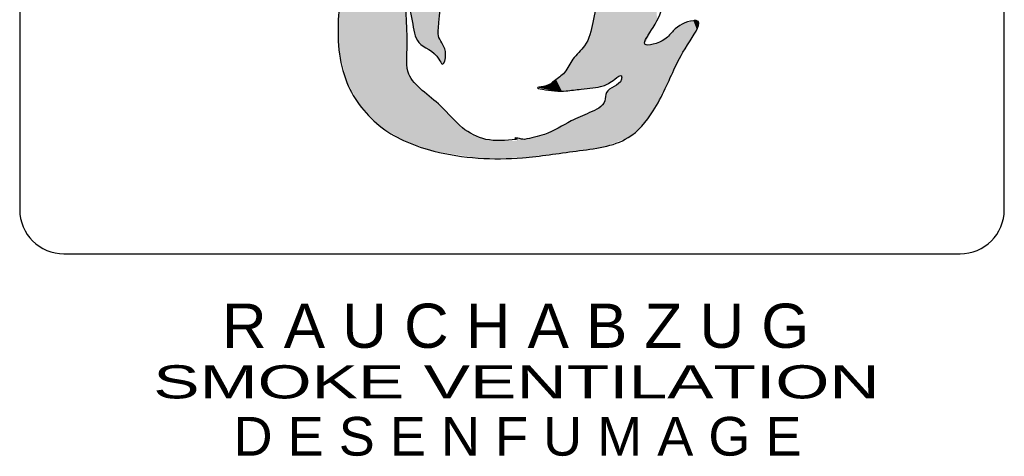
# Model space of a CAD drawing. Header units: millimetres. Extents: x 2709036 to 2756280, y 168165 to 192362.
# Tile 172 of 192: x 2744275 to 2744440, y 174641 to 174715. Entities that reach past the tile are written whole.
import ezdxf
from ezdxf.enums import TextEntityAlignment as Align

# ---------------------------------------------------------------- set-up
doc = ezdxf.new("R2010")
doc.units = ezdxf.units.MM
doc.header["$MEASUREMENT"] = 0
doc.layers.add('D+H Urządzenia', color=30, linetype='Continuous')
doc.styles.get("Standard").update_dxf_attribs({"font": 'arial.ttf'})

msp = doc.modelspace()

# ---------------------------------------------------------------- linework, layer by layer
at = {"layer": 'D+H Urządzenia'}
for p, q in [((2744275.04, 174832.62), (2744275.04, 174682.73)), ((2744439.73, 174682.73), (2744439.73, 174832.62)), ((2744282.44, 174675.33), (2744432.33, 174675.33))]:
    msp.add_line(p, q, dxfattribs=at)
for centre, start, end in [((2744282.44, 174682.73), 180, 270), ((2744432.33, 174682.73), 270, 0)]:
    msp.add_arc(centre, 7.4, start, end, dxfattribs=at)
at = {"layer": 'D+H Urządzenia', "end_tangent": (0, 1)}
msp.add_spline([(2744334.53, 174742.06), (2744335.65, 174733.1), (2744337.33, 174728.07), (2744339.01, 174735.34), (2744342.65, 174741.78), (2744346.57, 174747.93), (2744349.09, 174753.81), (2744350.77, 174760.52), (2744349.93, 174766.68), (2744352.45, 174762.48), (2744354.69, 174756.6), (2744358.89, 174763.88), (2744370.37, 174772.83), (2744384.65, 174783.18), (2744394.17, 174791.58), (2744398.93, 174798.85), (2744399.78, 174803.61), (2744398.37, 174810.6), (2744395.29, 174816.48), (2744395.29, 174816.76), (2744400.34, 174814.52), (2744406.5, 174809.48), (2744408.74, 174806.12), (2744411.26, 174801.93), (2744411.82, 174795.77), (2744407.62, 174785.42), (2744402.3, 174777.87), (2744395.29, 174767.8), (2744389.41, 174760.8), (2744383.53, 174752.13), (2744381.01, 174746.81), (2744386.33, 174750.17), (2744392.49, 174750.45), (2744394.73, 174749.61), (2744391.37, 174748.21), (2744388.85, 174743.74), (2744386.33, 174737.86), (2744385.21, 174732.54), (2744383.25, 174721.07), (2744381.01, 174713.24), (2744379.61, 174710.44), (2744382.97, 174711.28), (2744384.37, 174712.68), (2744387.73, 174714.36), (2744388.29, 174714.36), (2744387.17, 174711), (2744384.65, 174706.53), (2744381.01, 174699.25), (2744376.81, 174694.78), (2744368.13, 174692.54), (2744359.17, 174691.42), (2744344.33, 174692.54), (2744335.65, 174696.45), (2744329.77, 174704.01), (2744328.37, 174715.2), (2744330.05, 174724.71), (2744332.29, 174731.15), (2744333.41, 174736.46), (2744334.53, 174742.06)], degree=3, dxfattribs=at)
at = {"layer": 'D+H Urządzenia', "start_tangent": (0.973832, -0.227232, -0.004036)}
msp.add_spline([(2744358.05, 174694.5), (2744353.01, 174694.5), (2744349.09, 174696.45), (2744345.45, 174700.09), (2744340.13, 174705.41), (2744339.85, 174710.44), (2744339.85, 174717.72), (2744340.69, 174714.36), (2744341.81, 174710.72), (2744345.17, 174707.92), (2744345.73, 174707.09), (2744346.29, 174708.76), (2744345.17, 174711.56), (2744345.17, 174714.08), (2744345.45, 174718.28), (2744345.45, 174721.91), (2744344.61, 174724.71), (2744344.05, 174727.51), (2744346.01, 174724.15), (2744347.97, 174721.07), (2744349.65, 174718.28), (2744350.77, 174718.28), (2744351.05, 174721.07), (2744350.77, 174723.03), (2744351.33, 174729.47), (2744351.89, 174733.1), (2744354.97, 174741.22), (2744356.93, 174745.41), (2744359.17, 174750.45), (2744362.25, 174753.81), (2744364.77, 174755.77), (2744367.29, 174758.84), (2744370.09, 174761.64), (2744375.13, 174764.44), (2744377.37, 174766.68), (2744379.89, 174768.64), (2744382.41, 174769.75), (2744382.97, 174769.75), (2744379.61, 174766.4), (2744377.93, 174764.16), (2744375.69, 174761.08), (2744372.61, 174757.72), (2744370.93, 174754.65), (2744368.97, 174750.45), (2744367.01, 174746.53), (2744364.77, 174740.94), (2744364.21, 174736.74), (2744362.53, 174729.47), (2744361.97, 174724.43), (2744361.97, 174721.07), (2744362.53, 174718), (2744362.81, 174717.44), (2744364.49, 174718), (2744365.89, 174719.68), (2744367.85, 174721.91), (2744368.69, 174723.59), (2744370.37, 174724.71), (2744371.49, 174725.83), (2744372.61, 174727.23), (2744373.45, 174728.07), (2744375.13, 174728.63), (2744374.29, 174726.67), (2744374.01, 174723.31), (2744372.61, 174720.79), (2744371.77, 174718.28), (2744370.93, 174714.08), (2744369.53, 174710.16), (2744367.57, 174707.92), (2744366.17, 174705.69), (2744364.49, 174704.29), (2744363.09, 174703.45), (2744361.69, 174703.17), (2744364.49, 174702.61), (2744366.45, 174702.61), (2744368.97, 174702.89), (2744372.61, 174703.45), (2744374.57, 174704.57), (2744375.69, 174705.13), (2744375.69, 174704.57), (2744373.17, 174702.33), (2744372.89, 174700.93), (2744370.37, 174698.97), (2744367.29, 174697.57), (2744362.81, 174695.33), (2744359.45, 174694.5)], degree=3, dxfattribs=at)
at = {"layer": 'D+H Urządzenia'}
msp.add_open_spline([(2744359.45, 174694.5), (2744358.93, 174694.47), (2744357.48, 174695.01), (2744357.99, 174694.52), (2744358.05, 174694.5)], degree=3, knots=[0, 0, 0, 0, 0.5542954, 0.621672, 0.621672, 0.621672, 0.621672], dxfattribs=at)
at = {"layer": 'D+H Urządzenia', "color": 1, "lineweight": 0}
for points in [[(2744381.01, 174713.24), (2744379.89, 174766.62), (2744381.01, 174767.49)], [(2744379.61, 174697.38), (2744379.12, 174765.74), (2744379.61, 174766.4)], [(2744379.89, 174711), (2744379.61, 174766.4), (2744379.89, 174766.62)], [(2744379.61, 174710.44), (2744379.61, 174766.4), (2744379.61, 174766.4)], [(2744377.93, 174695.72), (2744377.64, 174763.75), (2744377.93, 174764.16)], [(2744379.12, 174696.73), (2744377.93, 174764.16), (2744379.12, 174765.74)], [(2744376.81, 174694.78), (2744375.69, 174761.08), (2744376.81, 174762.62)], [(2744377.37, 174695.25), (2744376.81, 174762.62), (2744377.37, 174763.39)], [(2744377.64, 174695.47), (2744377.37, 174763.39), (2744377.64, 174763.75)], [(2744375.69, 174705.13), (2744375.23, 174760.58), (2744375.69, 174761.08)], [(2744375.23, 174704.9), (2744375.13, 174760.47), (2744375.23, 174760.58)], [(2744381.02, 174713.24), (2744381.01, 174746.81), (2744381.02, 174746.81)], [(2744381.07, 174713.37), (2744381.02, 174746.81), (2744381.07, 174746.85)], [(2744343.45, 174709.55), (2744342.65, 174741.78), (2744343.45, 174743.04)], [(2744344.05, 174708.99), (2744343.45, 174743.04), (2744344.05, 174743.98)], [(2744343.45, 174709.55), (2744343.45, 174743.04), (2744344.05, 174708.99)], [(2744334.53, 174697.56), (2744333.41, 174736.46), (2744334.53, 174742.06)], [(2744334.53, 174697.56), (2744334.53, 174742.06), (2744335.65, 174696.45)], [(2744342.33, 174710.36), (2744341.81, 174740.64), (2744342.33, 174741.34)], [(2744342.65, 174710.12), (2744342.33, 174741.34), (2744342.65, 174741.78)], [(2744342.33, 174710.36), (2744342.33, 174741.34), (2744342.65, 174710.12)], [(2744342.65, 174710.12), (2744342.65, 174741.78), (2744343.45, 174709.55)], [(2744341.01, 174712.68), (2744340.69, 174739.12), (2744341.01, 174739.55)], [(2744341.09, 174712.27), (2744341.01, 174739.55), (2744341.09, 174739.66)], [(2744341.01, 174712.68), (2744341.01, 174739.55), (2744341.09, 174712.27)], [(2744341.81, 174710.72), (2744341.09, 174739.66), (2744341.81, 174740.64)], [(2744341.09, 174712.27), (2744341.09, 174739.66), (2744341.81, 174710.72)], [(2744341.81, 174710.72), (2744341.81, 174740.64), (2744342.33, 174710.36)], [(2744340.69, 174714.36), (2744340.6, 174739), (2744340.69, 174739.12)], [(2744340.6, 174714.72), (2744340.6, 174739), (2744340.69, 174714.36)], [(2744340.69, 174714.36), (2744340.69, 174739.12), (2744341.01, 174712.68)], [(2744333.41, 174698.66), (2744332.29, 174731.15), (2744333.41, 174736.46)], [(2744333.41, 174698.66), (2744333.41, 174736.46), (2744334.53, 174697.56)], [(2744339.7, 174694.12), (2744339.01, 174735.34), (2744339.7, 174736.94)], [(2744339.01, 174694.52), (2744338.12, 174730.46), (2744339.01, 174735.34)], [(2744339.01, 174694.52), (2744339.01, 174735.34), (2744339.7, 174694.12)], [(2744335.65, 174696.45), (2744335.65, 174733.1), (2744337.33, 174695.49)], [(2744332.2, 174699.85), (2744330.05, 174724.71), (2744332.2, 174730.89)], [(2744332.29, 174699.76), (2744332.2, 174730.89), (2744332.29, 174731.15)], [(2744332.2, 174699.85), (2744332.2, 174730.89), (2744332.29, 174699.76)], [(2744332.29, 174699.76), (2744332.29, 174731.15), (2744333.41, 174698.66)], [(2744338.12, 174695.03), (2744337.33, 174728.07), (2744338.12, 174730.46)], [(2744338.12, 174695.03), (2744338.12, 174730.46), (2744339.01, 174694.52)], [(2744337.33, 174695.49), (2744337.33, 174728.07), (2744338.12, 174695.03)], [(2744375.13, 174704.85), (2744374.57, 174727.32), (2744375.13, 174728.63)], [(2744344.05, 174708.99), (2744344.05, 174727.51), (2744344.33, 174708.72)], [(2744374.29, 174704.41), (2744374.04, 174724.87), (2744374.29, 174726.67)], [(2744374.43, 174704.48), (2744374.29, 174726.67), (2744374.43, 174726.98)], [(2744374.48, 174704.52), (2744374.43, 174726.98), (2744374.48, 174727.12)], [(2744374.57, 174704.57), (2744374.48, 174727.12), (2744374.57, 174727.32)], [(2744330.05, 174703.53), (2744329.77, 174723.56), (2744330.05, 174724.71)], [(2744330.05, 174703.53), (2744330.05, 174724.71), (2744332.2, 174699.85)], [(2744344.33, 174708.72), (2744344.33, 174726.11), (2744344.61, 174708.46)], [(2744344.61, 174708.46), (2744344.61, 174724.71), (2744345.17, 174707.92)], [(2744374.04, 174704.26), (2744374.01, 174723.31), (2744374.04, 174724.87)], [(2744329.77, 174704.01), (2744328.91, 174720.03), (2744329.77, 174723.56)], [(2744329.77, 174704.01), (2744329.77, 174723.56), (2744330.05, 174703.53)], [(2744374.01, 174704.25), (2744373.45, 174722.3), (2744374.01, 174723.31)], [(2744373.17, 174703.77), (2744372.89, 174721.3), (2744373.17, 174721.8)], [(2744373.45, 174703.93), (2744373.17, 174721.8), (2744373.45, 174722.3)], [(2744328.91, 174707.59), (2744328.45, 174715.94), (2744328.91, 174720.03)], [(2744328.91, 174707.59), (2744328.91, 174720.03), (2744329.77, 174704.01)], [(2744372.61, 174703.45), (2744371.92, 174718.71), (2744372.61, 174720.79)], [(2744372.68, 174703.49), (2744372.61, 174720.79), (2744372.68, 174720.92)], [(2744372.89, 174703.61), (2744372.68, 174720.92), (2744372.89, 174721.3)], [(2744371.77, 174703.32), (2744371.49, 174716.88), (2744371.77, 174718.28)], [(2744371.92, 174703.34), (2744371.77, 174718.28), (2744371.92, 174718.71)], [(2744371.49, 174703.28), (2744370.93, 174714.08), (2744371.49, 174716.88)], [(2744328.45, 174709.48), (2744328.37, 174715.2), (2744328.45, 174715.94)], [(2744328.45, 174709.48), (2744328.45, 174715.94), (2744328.91, 174707.59)], [(2744339.7, 174694.12), (2744339.7, 174715.57), (2744339.78, 174694.07)], [(2744370.93, 174703.19), (2744370.43, 174712.02), (2744370.93, 174714.08)], [(2744385.21, 174707.52), (2744384.65, 174712.89), (2744385.21, 174713.31)], [(2744385.86, 174708.66), (2744385.21, 174713.31), (2744385.86, 174713.79)], [(2744386.33, 174709.51), (2744385.86, 174713.79), (2744386.33, 174713.94)], [(2744387.17, 174711), (2744386.33, 174713.94), (2744387.17, 174714.19)], [(2744387.73, 174711.95), (2744387.17, 174714.19), (2744387.73, 174714.36)], [(2744339.78, 174694.07), (2744339.78, 174712.79), (2744339.78, 174694.07)], [(2744345.17, 174707.92), (2744345.17, 174711.56), (2744345.45, 174707.5)], [(2744370.37, 174703.1), (2744370.09, 174711.32), (2744370.37, 174711.91)], [(2744370.43, 174703.11), (2744370.37, 174711.91), (2744370.43, 174712.02)], [(2744370.37, 174703.1), (2744370.37, 174711.91), (2744370.37, 174711.91)], [(2744383.2, 174703.61), (2744382.97, 174711.28), (2744383.2, 174711.5)], [(2744383.25, 174703.73), (2744383.2, 174711.5), (2744383.25, 174711.56)], [(2744383.53, 174704.29), (2744383.25, 174711.56), (2744383.53, 174711.84)], [(2744383.25, 174703.73), (2744383.25, 174711.56), (2744383.25, 174711.56)], [(2744384.37, 174705.97), (2744383.53, 174711.84), (2744384.37, 174712.68)], [(2744384.65, 174706.53), (2744384.37, 174712.68), (2744384.65, 174712.89)], [(2744345.45, 174707.5), (2744345.45, 174711.04), (2744345.73, 174707.09)], [(2744369.53, 174702.97), (2744368.97, 174709.52), (2744369.53, 174710.16)], [(2744370.09, 174703.06), (2744369.53, 174710.16), (2744370.09, 174711.32)], [(2744381.07, 174699.36), (2744381.02, 174710.4), (2744381.07, 174710.43)], [(2744381.62, 174700.47), (2744381.07, 174710.43), (2744381.62, 174710.68)], [(2744382.34, 174701.9), (2744381.62, 174710.68), (2744382.34, 174711)], [(2744382.41, 174702.05), (2744382.34, 174711), (2744382.41, 174711.03)], [(2744382.73, 174702.67), (2744382.41, 174711.03), (2744382.73, 174711.17)], [(2744382.97, 174703.17), (2744382.73, 174711.17), (2744382.97, 174711.28)], [(2744382.97, 174703.17), (2744382.97, 174711.28), (2744382.97, 174711.28)], [(2744367.85, 174702.76), (2744367.57, 174707.92), (2744367.85, 174708.24)], [(2744368.13, 174702.8), (2744367.85, 174708.24), (2744368.13, 174708.56)], [(2744368.59, 174702.85), (2744368.13, 174708.56), (2744368.59, 174709.09)], [(2744368.69, 174702.86), (2744368.59, 174709.09), (2744368.69, 174709.2)], [(2744368.97, 174702.89), (2744368.69, 174709.2), (2744368.97, 174709.52)], [(2744339.78, 174694.07), (2744339.78, 174707.58), (2744339.85, 174694.05)], [(2744339.85, 174694.05), (2744339.85, 174707.17), (2744340.13, 174693.96)], [(2744367.01, 174702.67), (2744366.45, 174706.13), (2744367.01, 174707.03)], [(2744367.29, 174702.7), (2744367.01, 174707.03), (2744367.29, 174707.48)], [(2744367.57, 174702.73), (2744367.29, 174707.48), (2744367.57, 174707.92)], [(2744340.13, 174693.96), (2744340.13, 174705.41), (2744340.6, 174693.8)], [(2744365.71, 174702.61), (2744364.77, 174704.52), (2744365.71, 174705.3)], [(2744365.89, 174702.61), (2744365.71, 174705.3), (2744365.89, 174705.45)], [(2744366.17, 174702.61), (2744365.89, 174705.45), (2744366.17, 174705.69)], [(2744366.45, 174702.61), (2744366.17, 174705.69), (2744366.45, 174706.13)], [(2744340.6, 174693.8), (2744340.6, 174704.66), (2744340.69, 174693.77)], [(2744340.69, 174693.77), (2744340.69, 174704.51), (2744341.01, 174693.66)], [(2744341.01, 174693.66), (2744341.01, 174704.01), (2744341.09, 174693.63)], [(2744341.09, 174693.63), (2744341.09, 174703.93), (2744341.81, 174693.39)], [(2744361.97, 174703.11), (2744361.69, 174703.17), (2744361.97, 174703.22)], [(2744362.25, 174703.06), (2744361.97, 174703.22), (2744362.25, 174703.28)], [(2744361.97, 174703.11), (2744361.97, 174703.22), (2744362.25, 174703.06)], [(2744362.53, 174703), (2744362.25, 174703.28), (2744362.53, 174703.34)], [(2744362.25, 174703.06), (2744362.25, 174703.28), (2744362.53, 174703)], [(2744362.81, 174702.94), (2744362.53, 174703.34), (2744362.81, 174703.39)], [(2744362.53, 174703), (2744362.53, 174703.34), (2744362.81, 174702.94)], [(2744363.09, 174702.89), (2744362.81, 174703.39), (2744363.09, 174703.45)], [(2744362.81, 174702.94), (2744362.81, 174703.39), (2744363.09, 174702.89)], [(2744363.59, 174702.79), (2744363.09, 174703.45), (2744363.59, 174703.75)], [(2744363.09, 174702.89), (2744363.09, 174703.45), (2744363.59, 174702.79)], [(2744364.21, 174702.66), (2744363.59, 174703.75), (2744364.21, 174704.12)], [(2744363.59, 174702.79), (2744363.59, 174703.75), (2744364.21, 174702.66)], [(2744364.28, 174702.65), (2744364.21, 174704.12), (2744364.28, 174704.16)], [(2744364.21, 174702.66), (2744364.21, 174704.12), (2744364.28, 174702.65)], [(2744364.49, 174702.61), (2744364.28, 174704.16), (2744364.49, 174704.29)], [(2744364.28, 174702.65), (2744364.28, 174704.16), (2744364.49, 174702.61)], [(2744364.77, 174702.61), (2744364.49, 174704.29), (2744364.77, 174704.52)], [(2744374.43, 174693.88), (2744374.29, 174703.18), (2744374.43, 174703.28)], [(2744374.48, 174693.9), (2744374.43, 174703.28), (2744374.48, 174703.32)], [(2744374.57, 174693.94), (2744374.48, 174703.32), (2744374.57, 174703.38)], [(2744375.13, 174694.15), (2744374.57, 174703.38), (2744375.13, 174703.75)], [(2744375.23, 174694.18), (2744375.13, 174703.75), (2744375.23, 174703.82)], [(2744375.69, 174694.36), (2744375.23, 174703.82), (2744375.69, 174704.57)], [(2744341.81, 174693.39), (2744341.81, 174703.21), (2744342.33, 174693.21)], [(2744342.33, 174693.21), (2744342.33, 174702.69), (2744342.65, 174693.1)], [(2744342.65, 174693.1), (2744342.65, 174702.42), (2744343.45, 174692.83)], [(2744343.45, 174692.83), (2744343.45, 174701.75), (2744344.05, 174692.63)], [(2744373.17, 174693.41), (2744372.89, 174700.93), (2744373.17, 174702.33)], [(2744373.45, 174693.52), (2744373.17, 174702.33), (2744373.45, 174702.54)], [(2744374.01, 174693.73), (2744373.45, 174702.54), (2744374.01, 174702.97)], [(2744374.04, 174693.74), (2744374.01, 174702.97), (2744374.04, 174702.99)], [(2744374.29, 174693.83), (2744374.04, 174702.99), (2744374.29, 174703.18)], [(2744344.05, 174692.63), (2744344.05, 174701.26), (2744344.33, 174692.54)], [(2744344.33, 174692.54), (2744344.33, 174701.02), (2744344.61, 174692.49)], [(2744344.61, 174692.49), (2744344.61, 174700.79), (2744345.17, 174692.4)], [(2744345.17, 174692.4), (2744345.17, 174700.32), (2744345.45, 174692.36)], [(2744345.45, 174692.36), (2744345.45, 174700.09), (2744345.73, 174692.31)], [(2744372.61, 174693.22), (2744371.92, 174699.74), (2744372.61, 174700.59)], [(2744372.68, 174693.23), (2744372.61, 174700.59), (2744372.68, 174700.68)], [(2744372.89, 174693.31), (2744372.68, 174700.68), (2744372.89, 174700.93)], [(2744345.73, 174692.31), (2744345.73, 174699.81), (2744345.83, 174692.3)], [(2744345.83, 174692.3), (2744345.83, 174699.71), (2744346.01, 174692.27)], [(2744346.01, 174692.27), (2744346.01, 174699.53), (2744346.12, 174692.25)], [(2744346.12, 174692.25), (2744346.12, 174699.42), (2744346.29, 174692.23)], [(2744346.29, 174692.23), (2744346.29, 174699.25), (2744346.57, 174692.18)], [(2744346.57, 174692.18), (2744346.57, 174698.97), (2744347.97, 174691.96)], [(2744368.97, 174692.67), (2744368.69, 174698.21), (2744368.97, 174698.34)], [(2744369.53, 174692.75), (2744368.97, 174698.34), (2744369.53, 174698.59)], [(2744370.09, 174692.84), (2744369.53, 174698.59), (2744370.09, 174698.84)], [(2744370.37, 174692.88), (2744370.09, 174698.84), (2744370.37, 174698.97)], [(2744370.43, 174692.89), (2744370.37, 174698.97), (2744370.43, 174699)], [(2744370.37, 174692.88), (2744370.37, 174698.97), (2744370.37, 174698.97)], [(2744370.93, 174692.96), (2744370.43, 174699), (2744370.93, 174699.25)], [(2744371.49, 174693.05), (2744370.93, 174699.25), (2744371.49, 174699.53)], [(2744371.77, 174693.09), (2744371.49, 174699.53), (2744371.77, 174699.67)], [(2744371.92, 174693.11), (2744371.77, 174699.67), (2744371.92, 174699.74)], [(2744347.97, 174691.96), (2744347.97, 174697.57), (2744348.57, 174691.86)], [(2744348.57, 174691.86), (2744348.57, 174696.97), (2744349, 174691.8)], [(2744365.71, 174692.23), (2744364.77, 174696.31), (2744365.71, 174696.78)], [(2744365.89, 174692.26), (2744365.71, 174696.78), (2744365.89, 174696.87)], [(2744366.17, 174692.29), (2744365.89, 174696.87), (2744366.17, 174697.01)], [(2744366.45, 174692.33), (2744366.17, 174697.01), (2744366.45, 174697.15)], [(2744367.01, 174692.4), (2744366.45, 174697.15), (2744367.01, 174697.43)], [(2744367.29, 174692.43), (2744367.01, 174697.43), (2744367.29, 174697.57)], [(2744367.57, 174692.47), (2744367.29, 174697.57), (2744367.57, 174697.7)], [(2744367.85, 174692.5), (2744367.57, 174697.7), (2744367.85, 174697.83)], [(2744368.13, 174692.54), (2744367.85, 174697.83), (2744368.13, 174697.95)], [(2744368.59, 174692.61), (2744368.13, 174697.95), (2744368.59, 174698.16)], [(2744368.69, 174692.62), (2744368.59, 174698.16), (2744368.69, 174698.21)], [(2744349, 174691.8), (2744349, 174696.54), (2744349.09, 174691.78)], [(2744349.09, 174691.78), (2744349.09, 174696.45), (2744349.09, 174691.78)], [(2744349.09, 174691.78), (2744349.09, 174696.45), (2744349.65, 174691.69)], [(2744349.65, 174691.69), (2744349.65, 174696.01), (2744349.93, 174691.65)], [(2744349.93, 174691.65), (2744349.93, 174695.79), (2744350.33, 174691.58)], [(2744350.33, 174691.58), (2744350.33, 174695.47), (2744350.59, 174691.54)], [(2744350.59, 174691.54), (2744350.59, 174695.27), (2744350.77, 174691.51)], [(2744350.77, 174691.51), (2744350.77, 174695.21), (2744350.77, 174691.51)], [(2744350.77, 174691.51), (2744350.77, 174695.21), (2744350.88, 174691.5)], [(2744350.88, 174691.5), (2744350.88, 174695.18), (2744351.05, 174691.47)], [(2744351.05, 174691.47), (2744351.05, 174695.12), (2744351.16, 174691.45)], [(2744351.16, 174691.45), (2744351.16, 174695.09), (2744351.26, 174691.44)], [(2744351.26, 174691.44), (2744351.26, 174695.05), (2744351.33, 174691.43)], [(2744351.33, 174691.43), (2744351.33, 174695.03), (2744351.73, 174691.36)], [(2744361.44, 174691.7), (2744360.56, 174694.77), (2744361.44, 174694.99)], [(2744361.69, 174691.73), (2744361.44, 174694.99), (2744361.69, 174695.06)], [(2744361.97, 174691.77), (2744361.69, 174695.06), (2744361.97, 174695.13)], [(2744362.25, 174691.8), (2744361.97, 174695.13), (2744362.25, 174695.2)], [(2744362.53, 174691.84), (2744362.25, 174695.2), (2744362.53, 174695.26)], [(2744362.81, 174691.87), (2744362.53, 174695.26), (2744362.81, 174695.33)], [(2744363.09, 174691.91), (2744362.81, 174695.33), (2744363.09, 174695.47)], [(2744363.59, 174691.97), (2744363.09, 174695.47), (2744363.59, 174695.72)], [(2744364.21, 174692.05), (2744363.59, 174695.72), (2744364.21, 174696.03)], [(2744364.28, 174692.06), (2744364.21, 174696.03), (2744364.28, 174696.07)], [(2744364.49, 174692.08), (2744364.28, 174696.07), (2744364.49, 174696.17)], [(2744364.77, 174692.12), (2744364.49, 174696.17), (2744364.77, 174696.31)], [(2744357.87, 174691.41), (2744357.07, 174694.2), (2744357.87, 174694.25)], [(2744357.9, 174694.61), (2744357.87, 174694.7), (2744357.9, 174694.72)], [(2744357.87, 174694.67), (2744357.87, 174694.69), (2744357.87, 174694.7)], [(2744357.87, 174694.67), (2744357.87, 174694.7), (2744357.87, 174694.67)], [(2744357.87, 174694.67), (2744357.87, 174694.7), (2744357.87, 174694.7)], [(2744357.87, 174694.67), (2744357.87, 174694.7), (2744357.9, 174694.61)], [(2744357.87, 174691.41), (2744357.87, 174694.25), (2744357.87, 174694.25)], [(2744357.87, 174691.41), (2744357.87, 174694.25), (2744357.87, 174694.25)], [(2744357.9, 174691.41), (2744357.87, 174694.25), (2744357.9, 174694.25)], [(2744357.96, 174694.55), (2744357.9, 174694.72), (2744357.96, 174694.73)], [(2744357.9, 174694.61), (2744357.9, 174694.72), (2744357.9, 174694.61)], [(2744357.9, 174694.61), (2744357.9, 174694.72), (2744357.9, 174694.72)], [(2744357.9, 174694.61), (2744357.9, 174694.72), (2744357.96, 174694.55)], [(2744357.9, 174691.41), (2744357.9, 174694.25), (2744357.9, 174694.25)], [(2744357.96, 174691.41), (2744357.9, 174694.25), (2744357.96, 174694.25)], [(2744357.96, 174694.55), (2744357.96, 174694.73), (2744357.97, 174694.55)], [(2744357.97, 174691.41), (2744357.96, 174694.25), (2744357.97, 174694.25)], [(2744357.97, 174694.55), (2744357.97, 174694.73), (2744358.05, 174694.5)], [(2744358.05, 174691.41), (2744357.97, 174694.25), (2744358.05, 174694.26)], [(2744358.05, 174694.5), (2744358.05, 174694.72), (2744358.14, 174694.42)], [(2744358.14, 174691.41), (2744358.05, 174694.26), (2744358.14, 174694.27)], [(2744358.14, 174694.42), (2744358.14, 174694.72), (2744358.3, 174694.28)], [(2744358.3, 174691.41), (2744358.14, 174694.27), (2744358.3, 174694.28)], [(2744360.56, 174691.59), (2744359.45, 174694.5), (2744360.56, 174694.77)]]:
    msp.add_solid(points, dxfattribs=at)
at = {"layer": 'D+H Urządzenia', "color": 1, "lineweight": 0, "extrusion": (0, 0, -1)}
for points in [[(-2744379.61, 174710.44), (-2744379.61, 174766.4), (-2744379.61, 174710.44)], [(-2744379.61, 174710.44), (-2744379.61, 174766.4), (-2744379.89, 174711)], [(-2744379.89, 174711), (-2744379.89, 174766.62), (-2744381.01, 174713.24)], [(-2744377.93, 174695.72), (-2744377.93, 174764.16), (-2744379.12, 174696.73)], [(-2744379.12, 174696.73), (-2744379.12, 174765.74), (-2744379.61, 174697.38)], [(-2744376.81, 174694.78), (-2744376.81, 174762.62), (-2744377.37, 174695.25)], [(-2744377.37, 174695.25), (-2744377.37, 174763.39), (-2744377.64, 174695.47)], [(-2744377.64, 174695.47), (-2744377.64, 174763.75), (-2744377.93, 174695.72)], [(-2744375.69, 174694.36), (-2744375.69, 174761.08), (-2744376.81, 174694.78)], [(-2744375.13, 174704.85), (-2744375.13, 174760.47), (-2744375.23, 174704.9)], [(-2744375.23, 174704.9), (-2744375.23, 174760.58), (-2744375.69, 174705.13)], [(-2744381.01, 174713.24), (-2744381.01, 174746.81), (-2744381.02, 174713.24)], [(-2744381.02, 174713.24), (-2744381.02, 174746.81), (-2744381.07, 174713.37)], [(-2744381.07, 174713.37), (-2744381.07, 174746.85), (-2744381.62, 174714.69)], [(-2744335.65, 174696.45), (-2744334.53, 174742.06), (-2744335.65, 174733.1)], [(-2744337.33, 174695.49), (-2744335.65, 174733.1), (-2744337.33, 174728.07)], [(-2744344.33, 174708.72), (-2744344.05, 174727.51), (-2744344.33, 174726.11)], [(-2744374.29, 174704.41), (-2744374.29, 174726.67), (-2744374.43, 174704.48)], [(-2744374.43, 174704.48), (-2744374.43, 174726.98), (-2744374.48, 174704.52)], [(-2744374.48, 174704.52), (-2744374.48, 174727.12), (-2744374.57, 174704.57)], [(-2744374.57, 174704.57), (-2744374.57, 174727.32), (-2744375.13, 174704.85)], [(-2744344.61, 174708.46), (-2744344.33, 174726.11), (-2744344.61, 174724.71)], [(-2744345.17, 174707.92), (-2744344.61, 174724.71), (-2744345.17, 174722.85)], [(-2744374.04, 174704.26), (-2744374.04, 174724.87), (-2744374.29, 174704.41)], [(-2744374.01, 174704.25), (-2744374.01, 174723.31), (-2744374.04, 174704.26)], [(-2744345.17, 174714.08), (-2744345.17, 174722.85), (-2744345.45, 174718.28)], [(-2744373.17, 174703.77), (-2744373.17, 174721.8), (-2744373.45, 174703.93)], [(-2744373.45, 174703.93), (-2744373.45, 174722.3), (-2744374.01, 174704.25)], [(-2744372.61, 174703.45), (-2744372.61, 174720.79), (-2744372.68, 174703.49)], [(-2744372.68, 174703.49), (-2744372.68, 174720.92), (-2744372.89, 174703.61)], [(-2744372.89, 174703.61), (-2744372.89, 174721.3), (-2744373.17, 174703.77)], [(-2744371.77, 174703.32), (-2744371.77, 174718.28), (-2744371.92, 174703.34)], [(-2744371.92, 174703.34), (-2744371.92, 174718.71), (-2744372.61, 174703.45)], [(-2744371.49, 174703.28), (-2744371.49, 174716.88), (-2744371.77, 174703.32)], [(-2744339.78, 174694.07), (-2744339.7, 174715.57), (-2744339.78, 174712.79)], [(-2744370.93, 174703.19), (-2744370.93, 174714.08), (-2744371.49, 174703.28)], [(-2744385.21, 174707.52), (-2744385.21, 174713.31), (-2744385.86, 174708.66)], [(-2744385.86, 174708.66), (-2744385.86, 174713.79), (-2744386.33, 174709.51)], [(-2744386.33, 174709.51), (-2744386.33, 174713.94), (-2744387.17, 174711)], [(-2744387.17, 174711), (-2744387.17, 174714.19), (-2744387.73, 174711.95)], [(-2744387.73, 174711.95), (-2744387.73, 174714.36), (-2744388.29, 174712.9)], [(-2744388.29, 174712.9), (-2744387.73, 174714.36), (-2744388.29, 174714.36)], [(-2744388.29, 174712.9), (-2744388.29, 174714.36), (-2744388.42, 174713.12)], [(-2744388.42, 174713.12), (-2744388.29, 174714.36), (-2744388.42, 174714.21)], [(-2744388.42, 174713.12), (-2744388.42, 174714.21), (-2744388.65, 174713.95)], [(-2744339.78, 174694.07), (-2744339.78, 174712.79), (-2744339.78, 174712.72)], [(-2744339.78, 174707.58), (-2744339.78, 174712.72), (-2744339.85, 174710.44)], [(-2744345.45, 174707.5), (-2744345.17, 174711.56), (-2744345.45, 174711.04)], [(-2744370.37, 174703.1), (-2744370.37, 174711.91), (-2744370.37, 174703.1)], [(-2744370.37, 174703.1), (-2744370.37, 174711.91), (-2744370.43, 174703.11)], [(-2744370.43, 174703.11), (-2744370.43, 174712.02), (-2744370.93, 174703.19)], [(-2744383.2, 174703.61), (-2744383.2, 174711.5), (-2744383.25, 174703.73)], [(-2744383.25, 174703.73), (-2744383.25, 174711.56), (-2744383.25, 174703.73)], [(-2744383.25, 174703.73), (-2744383.25, 174711.56), (-2744383.53, 174704.29)], [(-2744383.53, 174704.29), (-2744383.53, 174711.84), (-2744384.37, 174705.97)], [(-2744384.37, 174705.97), (-2744384.37, 174712.68), (-2744384.65, 174706.53)], [(-2744384.65, 174706.53), (-2744384.65, 174712.89), (-2744385.21, 174707.52)], [(-2744345.73, 174707.09), (-2744345.45, 174711.04), (-2744345.73, 174710.52)], [(-2744345.73, 174707.09), (-2744345.73, 174710.52), (-2744345.83, 174707.22)], [(-2744345.83, 174707.22), (-2744345.73, 174710.52), (-2744345.83, 174710.33)], [(-2744345.83, 174707.22), (-2744345.83, 174710.33), (-2744346.01, 174707.45)], [(-2744346.01, 174707.45), (-2744345.83, 174710.33), (-2744346.01, 174709.72)], [(-2744369.53, 174702.97), (-2744369.53, 174710.16), (-2744370.09, 174703.06)], [(-2744370.09, 174703.06), (-2744370.09, 174711.32), (-2744370.37, 174703.1)], [(-2744379.61, 174697.38), (-2744379.61, 174710.44), (-2744379.61, 174697.38)], [(-2744379.61, 174697.38), (-2744379.61, 174710.44), (-2744379.61, 174710.44)], [(-2744379.61, 174697.38), (-2744379.61, 174710.44), (-2744379.89, 174697.76)], [(-2744379.89, 174697.76), (-2744379.61, 174710.44), (-2744379.89, 174710.43)], [(-2744379.89, 174697.76), (-2744379.89, 174710.43), (-2744381.01, 174699.25)], [(-2744381.01, 174699.25), (-2744379.89, 174710.43), (-2744381.01, 174710.4)], [(-2744381.01, 174699.25), (-2744381.01, 174710.4), (-2744381.02, 174699.26)], [(-2744381.02, 174699.26), (-2744381.01, 174710.4), (-2744381.02, 174710.4)], [(-2744381.02, 174699.26), (-2744381.02, 174710.4), (-2744381.07, 174699.36)], [(-2744381.07, 174699.36), (-2744381.07, 174710.43), (-2744381.62, 174700.47)], [(-2744381.62, 174700.47), (-2744381.62, 174710.68), (-2744382.34, 174701.9)], [(-2744382.34, 174701.9), (-2744382.34, 174711), (-2744382.41, 174702.05)], [(-2744382.41, 174702.05), (-2744382.41, 174711.03), (-2744382.73, 174702.67)], [(-2744382.73, 174702.67), (-2744382.73, 174711.17), (-2744382.97, 174703.17)], [(-2744382.97, 174703.17), (-2744382.97, 174711.28), (-2744382.97, 174703.17)], [(-2744382.97, 174703.17), (-2744382.97, 174711.28), (-2744383.2, 174703.61)], [(-2744346.01, 174707.45), (-2744346.01, 174709.72), (-2744346.12, 174707.6)], [(-2744346.12, 174707.6), (-2744346.01, 174709.72), (-2744346.12, 174709.33)], [(-2744346.12, 174707.6), (-2744346.12, 174709.33), (-2744346.29, 174708.76)], [(-2744367.85, 174702.76), (-2744367.85, 174708.24), (-2744368.13, 174702.8)], [(-2744368.13, 174702.8), (-2744368.13, 174708.56), (-2744368.59, 174702.85)], [(-2744368.59, 174702.85), (-2744368.59, 174709.09), (-2744368.69, 174702.86)], [(-2744368.69, 174702.86), (-2744368.69, 174709.2), (-2744368.97, 174702.89)], [(-2744368.97, 174702.89), (-2744368.97, 174709.52), (-2744369.53, 174702.97)], [(-2744339.85, 174694.05), (-2744339.78, 174707.58), (-2744339.85, 174707.17)], [(-2744340.13, 174693.96), (-2744339.85, 174707.17), (-2744340.13, 174705.41)], [(-2744367.01, 174702.67), (-2744367.01, 174707.03), (-2744367.29, 174702.7)], [(-2744367.29, 174702.7), (-2744367.29, 174707.48), (-2744367.57, 174702.73)], [(-2744367.57, 174702.73), (-2744367.57, 174707.92), (-2744367.85, 174702.76)], [(-2744340.6, 174693.8), (-2744340.13, 174705.41), (-2744340.6, 174704.66)], [(-2744365.71, 174702.61), (-2744365.71, 174705.3), (-2744365.89, 174702.61)], [(-2744365.89, 174702.61), (-2744365.89, 174705.45), (-2744366.17, 174702.61)], [(-2744366.17, 174702.61), (-2744366.17, 174705.69), (-2744366.45, 174702.61)], [(-2744366.45, 174702.61), (-2744366.45, 174706.13), (-2744367.01, 174702.67)], [(-2744340.69, 174693.77), (-2744340.6, 174704.66), (-2744340.69, 174704.51)], [(-2744341.01, 174693.66), (-2744340.69, 174704.51), (-2744341.01, 174704.01)], [(-2744341.09, 174693.63), (-2744341.01, 174704.01), (-2744341.09, 174703.93)], [(-2744341.81, 174693.39), (-2744341.09, 174703.93), (-2744341.81, 174703.21)], [(-2744364.49, 174702.61), (-2744364.49, 174704.29), (-2744364.77, 174702.61)], [(-2744364.77, 174702.61), (-2744364.77, 174704.52), (-2744365.71, 174702.61)], [(-2744374.43, 174693.88), (-2744374.43, 174703.28), (-2744374.48, 174693.9)], [(-2744374.48, 174693.9), (-2744374.48, 174703.32), (-2744374.57, 174693.94)], [(-2744374.57, 174693.94), (-2744374.57, 174703.38), (-2744375.13, 174694.15)], [(-2744375.13, 174694.15), (-2744375.13, 174703.75), (-2744375.23, 174694.18)], [(-2744375.23, 174694.18), (-2744375.23, 174703.82), (-2744375.69, 174694.36)], [(-2744342.33, 174693.21), (-2744341.81, 174703.21), (-2744342.33, 174702.69)], [(-2744342.65, 174693.1), (-2744342.33, 174702.69), (-2744342.65, 174702.42)], [(-2744343.45, 174692.83), (-2744342.65, 174702.42), (-2744343.45, 174701.75)], [(-2744344.05, 174692.63), (-2744343.45, 174701.75), (-2744344.05, 174701.26)], [(-2744373.17, 174693.41), (-2744373.17, 174702.33), (-2744373.45, 174693.52)], [(-2744373.45, 174693.52), (-2744373.45, 174702.54), (-2744374.01, 174693.73)], [(-2744374.01, 174693.73), (-2744374.01, 174702.97), (-2744374.04, 174693.74)], [(-2744374.04, 174693.74), (-2744374.04, 174702.99), (-2744374.29, 174693.83)], [(-2744374.29, 174693.83), (-2744374.29, 174703.18), (-2744374.43, 174693.88)], [(-2744344.33, 174692.54), (-2744344.05, 174701.26), (-2744344.33, 174701.02)], [(-2744344.61, 174692.49), (-2744344.33, 174701.02), (-2744344.61, 174700.79)], [(-2744345.17, 174692.4), (-2744344.61, 174700.79), (-2744345.17, 174700.32)], [(-2744345.45, 174692.36), (-2744345.17, 174700.32), (-2744345.45, 174700.09)], [(-2744345.73, 174692.31), (-2744345.45, 174700.09), (-2744345.73, 174699.81)], [(-2744372.61, 174693.22), (-2744372.61, 174700.59), (-2744372.68, 174693.23)], [(-2744372.68, 174693.23), (-2744372.68, 174700.68), (-2744372.89, 174693.31)], [(-2744372.89, 174693.31), (-2744372.89, 174700.93), (-2744373.17, 174693.41)], [(-2744345.83, 174692.3), (-2744345.73, 174699.81), (-2744345.83, 174699.71)], [(-2744346.01, 174692.27), (-2744345.83, 174699.71), (-2744346.01, 174699.53)], [(-2744346.12, 174692.25), (-2744346.01, 174699.53), (-2744346.12, 174699.42)], [(-2744346.29, 174692.23), (-2744346.12, 174699.42), (-2744346.29, 174699.25)], [(-2744346.57, 174692.18), (-2744346.29, 174699.25), (-2744346.57, 174698.97)], [(-2744347.97, 174691.96), (-2744346.57, 174698.97), (-2744347.97, 174697.57)], [(-2744368.97, 174692.67), (-2744368.97, 174698.34), (-2744369.53, 174692.75)], [(-2744369.53, 174692.75), (-2744369.53, 174698.59), (-2744370.09, 174692.84)], [(-2744370.09, 174692.84), (-2744370.09, 174698.84), (-2744370.37, 174692.88)], [(-2744370.37, 174692.88), (-2744370.37, 174698.97), (-2744370.37, 174692.88)], [(-2744370.37, 174692.88), (-2744370.37, 174698.97), (-2744370.43, 174692.89)], [(-2744370.43, 174692.89), (-2744370.43, 174699), (-2744370.93, 174692.96)], [(-2744370.93, 174692.96), (-2744370.93, 174699.25), (-2744371.49, 174693.05)], [(-2744371.49, 174693.05), (-2744371.49, 174699.53), (-2744371.77, 174693.09)], [(-2744371.77, 174693.09), (-2744371.77, 174699.67), (-2744371.92, 174693.11)], [(-2744371.92, 174693.11), (-2744371.92, 174699.74), (-2744372.61, 174693.22)], [(-2744348.57, 174691.86), (-2744347.97, 174697.57), (-2744348.57, 174696.97)], [(-2744349, 174691.8), (-2744348.57, 174696.97), (-2744349, 174696.54)], [(-2744365.71, 174692.23), (-2744365.71, 174696.78), (-2744365.89, 174692.26)], [(-2744365.89, 174692.26), (-2744365.89, 174696.87), (-2744366.17, 174692.29)], [(-2744366.17, 174692.29), (-2744366.17, 174697.01), (-2744366.45, 174692.33)], [(-2744366.45, 174692.33), (-2744366.45, 174697.15), (-2744367.01, 174692.4)], [(-2744367.01, 174692.4), (-2744367.01, 174697.43), (-2744367.29, 174692.43)], [(-2744367.29, 174692.43), (-2744367.29, 174697.57), (-2744367.57, 174692.47)], [(-2744367.57, 174692.47), (-2744367.57, 174697.7), (-2744367.85, 174692.5)], [(-2744367.85, 174692.5), (-2744367.85, 174697.83), (-2744368.13, 174692.54)], [(-2744368.13, 174692.54), (-2744368.13, 174697.95), (-2744368.59, 174692.61)], [(-2744368.59, 174692.61), (-2744368.59, 174698.16), (-2744368.69, 174692.62)], [(-2744368.69, 174692.62), (-2744368.69, 174698.21), (-2744368.97, 174692.67)], [(-2744349.09, 174691.78), (-2744349, 174696.54), (-2744349.09, 174696.45)], [(-2744349.09, 174691.78), (-2744349.09, 174696.45), (-2744349.09, 174696.45)], [(-2744349.65, 174691.69), (-2744349.09, 174696.45), (-2744349.65, 174696.01)], [(-2744349.93, 174691.65), (-2744349.65, 174696.01), (-2744349.93, 174695.79)], [(-2744350.33, 174691.58), (-2744349.93, 174695.79), (-2744350.33, 174695.47)], [(-2744350.59, 174691.54), (-2744350.33, 174695.47), (-2744350.59, 174695.27)], [(-2744350.77, 174691.51), (-2744350.59, 174695.27), (-2744350.77, 174695.21)], [(-2744350.77, 174691.51), (-2744350.77, 174695.21), (-2744350.77, 174695.21)], [(-2744350.88, 174691.5), (-2744350.77, 174695.21), (-2744350.88, 174695.18)], [(-2744351.05, 174691.47), (-2744350.88, 174695.18), (-2744351.05, 174695.12)], [(-2744351.16, 174691.45), (-2744351.05, 174695.12), (-2744351.16, 174695.09)], [(-2744351.26, 174691.44), (-2744351.16, 174695.09), (-2744351.26, 174695.05)], [(-2744351.33, 174691.43), (-2744351.26, 174695.05), (-2744351.33, 174695.03)], [(-2744351.73, 174691.36), (-2744351.33, 174695.03), (-2744351.73, 174694.91)], [(-2744361.44, 174691.7), (-2744361.44, 174694.99), (-2744361.69, 174691.73)], [(-2744361.69, 174691.73), (-2744361.69, 174695.06), (-2744361.97, 174691.77)], [(-2744361.97, 174691.77), (-2744361.97, 174695.13), (-2744362.25, 174691.8)], [(-2744362.25, 174691.8), (-2744362.25, 174695.2), (-2744362.53, 174691.84)], [(-2744362.53, 174691.84), (-2744362.53, 174695.26), (-2744362.81, 174691.87)], [(-2744362.81, 174691.87), (-2744362.81, 174695.33), (-2744363.09, 174691.91)], [(-2744363.09, 174691.91), (-2744363.09, 174695.47), (-2744363.59, 174691.97)], [(-2744363.59, 174691.97), (-2744363.59, 174695.72), (-2744364.21, 174692.05)], [(-2744364.21, 174692.05), (-2744364.21, 174696.03), (-2744364.28, 174692.06)], [(-2744364.28, 174692.06), (-2744364.28, 174696.07), (-2744364.49, 174692.08)], [(-2744364.49, 174692.08), (-2744364.49, 174696.17), (-2744364.77, 174692.12)], [(-2744364.77, 174692.12), (-2744364.77, 174696.31), (-2744365.71, 174692.23)], [(-2744351.73, 174691.36), (-2744351.73, 174694.91), (-2744351.89, 174691.36)], [(-2744351.89, 174691.36), (-2744351.73, 174694.91), (-2744351.89, 174694.85)], [(-2744351.89, 174691.36), (-2744351.89, 174694.85), (-2744352.45, 174691.37)], [(-2744352.45, 174691.37), (-2744351.89, 174694.85), (-2744352.45, 174694.67)], [(-2744352.45, 174691.37), (-2744352.45, 174694.67), (-2744353.01, 174691.37)], [(-2744353.01, 174691.37), (-2744352.45, 174694.67), (-2744353.01, 174694.5)], [(-2744353.01, 174691.37), (-2744353.01, 174694.5), (-2744353.18, 174691.37)], [(-2744353.18, 174691.37), (-2744353.01, 174694.5), (-2744353.18, 174694.48)], [(-2744353.18, 174691.37), (-2744353.18, 174694.48), (-2744354.69, 174691.38)], [(-2744354.69, 174691.38), (-2744353.18, 174694.48), (-2744354.69, 174694.37)], [(-2744354.69, 174691.38), (-2744354.69, 174694.37), (-2744354.97, 174691.39)], [(-2744354.97, 174691.39), (-2744354.69, 174694.37), (-2744354.97, 174694.35)], [(-2744354.97, 174691.39), (-2744354.97, 174694.35), (-2744355.49, 174691.39)], [(-2744355.49, 174691.39), (-2744354.97, 174694.35), (-2744355.49, 174694.31)], [(-2744355.49, 174691.39), (-2744355.49, 174694.31), (-2744356.46, 174691.4)], [(-2744356.46, 174691.4), (-2744355.49, 174694.31), (-2744356.46, 174694.24)], [(-2744356.46, 174691.4), (-2744356.46, 174694.24), (-2744356.93, 174691.4)], [(-2744356.93, 174691.4), (-2744356.46, 174694.24), (-2744356.93, 174694.21)], [(-2744356.93, 174691.4), (-2744356.93, 174694.21), (-2744357.07, 174691.4)], [(-2744357.07, 174691.4), (-2744356.93, 174694.21), (-2744357.07, 174694.2)], [(-2744357.07, 174691.4), (-2744357.07, 174694.2), (-2744357.87, 174691.41)], [(-2744357.87, 174691.41), (-2744357.87, 174694.25), (-2744357.87, 174691.41)], [(-2744357.87, 174691.41), (-2744357.87, 174694.25), (-2744357.87, 174691.41)], [(-2744357.87, 174691.41), (-2744357.87, 174694.25), (-2744357.9, 174691.41)], [(-2744357.9, 174691.41), (-2744357.9, 174694.25), (-2744357.9, 174691.41)], [(-2744357.9, 174691.41), (-2744357.9, 174694.25), (-2744357.96, 174691.41)], [(-2744357.97, 174694.55), (-2744357.96, 174694.73), (-2744357.97, 174694.73)], [(-2744357.96, 174691.41), (-2744357.96, 174694.25), (-2744357.97, 174691.41)], [(-2744358.05, 174694.5), (-2744357.97, 174694.73), (-2744358.05, 174694.72)], [(-2744357.97, 174691.41), (-2744357.97, 174694.25), (-2744358.05, 174691.41)], [(-2744358.14, 174694.42), (-2744358.05, 174694.72), (-2744358.14, 174694.72)], [(-2744358.05, 174691.41), (-2744358.05, 174694.26), (-2744358.14, 174691.41)], [(-2744358.3, 174694.28), (-2744358.14, 174694.72), (-2744358.3, 174694.69)], [(-2744358.14, 174691.41), (-2744358.14, 174694.27), (-2744358.3, 174691.41)], [(-2744358.3, 174691.41), (-2744358.3, 174694.69), (-2744358.38, 174691.41)], [(-2744358.38, 174691.41), (-2744358.3, 174694.69), (-2744358.38, 174694.67)], [(-2744358.38, 174691.41), (-2744358.38, 174694.67), (-2744358.89, 174691.42)], [(-2744358.89, 174691.42), (-2744358.38, 174694.67), (-2744358.89, 174694.56)], [(-2744358.89, 174691.42), (-2744358.89, 174694.56), (-2744358.95, 174691.42)], [(-2744358.95, 174691.42), (-2744358.89, 174694.56), (-2744358.95, 174694.55)], [(-2744358.95, 174691.42), (-2744358.95, 174694.55), (-2744359.17, 174691.42)], [(-2744359.17, 174691.42), (-2744358.95, 174694.55), (-2744359.17, 174694.51)], [(-2744359.17, 174691.42), (-2744359.17, 174694.51), (-2744359.17, 174691.42)], [(-2744359.17, 174691.42), (-2744359.17, 174694.51), (-2744359.17, 174694.51)], [(-2744359.17, 174691.42), (-2744359.17, 174694.51), (-2744359.23, 174691.42)], [(-2744359.23, 174691.42), (-2744359.17, 174694.51), (-2744359.23, 174694.51)], [(-2744359.23, 174691.42), (-2744359.23, 174694.51), (-2744359.35, 174691.44)], [(-2744359.35, 174691.44), (-2744359.23, 174694.51), (-2744359.35, 174694.5)], [(-2744359.35, 174691.44), (-2744359.35, 174694.5), (-2744359.45, 174691.45)], [(-2744359.45, 174691.45), (-2744359.35, 174694.5), (-2744359.45, 174694.5)], [(-2744359.45, 174691.45), (-2744359.45, 174694.5), (-2744360.56, 174691.59)], [(-2744360.56, 174691.59), (-2744360.56, 174694.77), (-2744361.44, 174691.7)]]:
    msp.add_solid(points, dxfattribs=at)

# ---------------------------------------------------------------- texts
at = {"layer": 'D+H Urządzenia'}
for s, height, p in [('R A U C H A B Z U G', 7.4017, (2744358, 174663.3)), ('D E S E N F U M A G E', 6.4765, (2744358.31, 174644.8))]:
    msp.add_text(s, height=height, dxfattribs=at).set_placement(p, align=Align.MIDDLE_CENTER)
at = {"layer": 'D+H Urządzenia', "width": 1.5}
msp.add_text('SMOKE VENTILATION', height=5.5513, dxfattribs=at).set_placement((2744358.13, 174653.91), align=Align.MIDDLE_CENTER)

doc.saveas('drawing.dxf')
